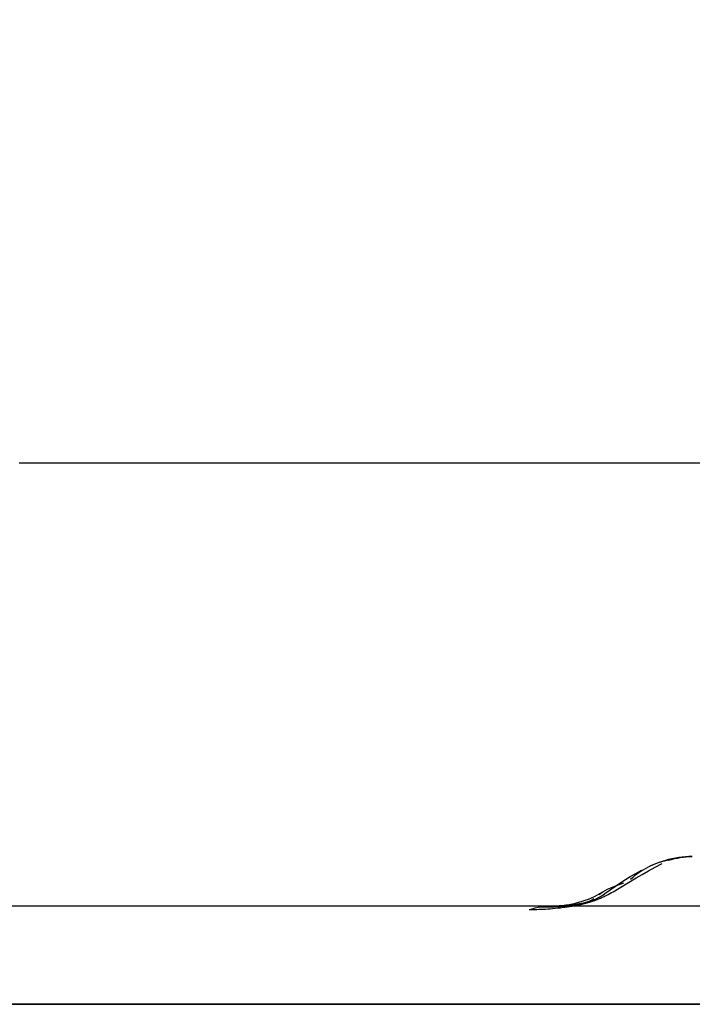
# Model space of a CAD drawing. Header units: millimetres. Extents: x -120 to 130, y -44 to 6.
# Tile 2 of 47: x -103 to -89, y -44 to -24. Entities that reach past the tile are written whole.
import ezdxf

# ---------------------------------------------------------------- set-up
doc = ezdxf.new("R2010")
doc.units = ezdxf.units.MM
doc.header["$MEASUREMENT"] = 0
doc.layers.add('Predefinito', color=5, linetype='Continuous')

# ---------------------------------------------------------------- blocks, each defined once
blk = doc.blocks.new('(#4045) Corpo D25')
at = {"layer": 'Predefinito', "color": 9, "extrusion": (0, 1, 0)}
for points in [[(0, 125), (4.315, 124.926), (8.624, 124.702), (12.923, 124.33), (17.207, 123.81), (21.47, 123.142), (25.707, 122.328), (29.914, 121.368), (34.086, 120.263), (38.216, 119.015), (42.302, 117.625), (46.336, 116.095), (50.316, 114.426), (54.235, 112.621), (58.09, 110.682), (61.876, 108.611), (65.588, 106.411), (69.222, 104.083), (72.773, 101.632), (76.238, 99.06), (79.611, 96.369), (82.89, 93.564), (86.07, 90.647), (89.148, 87.622), (92.119, 84.493), (94.981, 81.263), (97.729, 77.936), (100.361, 74.517), (102.873, 71.008), (105.263, 67.415), (107.527, 63.742), (109.663, 59.992), (111.668, 56.171), (113.54, 52.283), (115.277, 48.333), (116.877, 44.326), (118.337, 40.265), (119.657, 36.157), (120.833, 32.005), (121.866, 27.815), (122.753, 23.592), (123.495, 19.341), (124.089, 15.067), (124.535, 10.775), (124.832, 6.47), (124.981, 2.158), (124.981, -2.158), (124.832, -6.47), (124.535, -10.775), (124.089, -15.067), (123.495, -19.341), (122.753, -23.592), (121.866, -27.815), (120.833, -32.005), (119.657, -36.157), (118.337, -40.265), (116.877, -44.326), (115.277, -48.333), (113.54, -52.283), (111.668, -56.171), (109.663, -59.992), (107.527, -63.742), (105.263, -67.415), (102.873, -71.008), (100.361, -74.517), (97.729, -77.936), (94.981, -81.263), (92.119, -84.493), (89.148, -87.622), (86.07, -90.647), (82.89, -93.564), (79.611, -96.369), (76.238, -99.06), (72.773, -101.632), (69.222, -104.083), (65.588, -106.411), (61.876, -108.611), (58.09, -110.682), (54.235, -112.621), (50.316, -114.426), (46.336, -116.095), (42.302, -117.625), (38.216, -119.015), (34.086, -120.263), (29.914, -121.368), (25.707, -122.328), (21.47, -123.142), (17.207, -123.81), (12.923, -124.33), (8.624, -124.702), (4.315, -124.926), (0, -125)], [(0, 110.16), (3.802, 110.094), (7.6, 109.897), (11.389, 109.569), (15.164, 109.111), (18.921, 108.523), (22.655, 107.805), (26.363, 106.959), (30.039, 105.985), (33.679, 104.885), (37.279, 103.66), (40.835, 102.312), (44.342, 100.841), (47.797, 99.25), (51.194, 97.542), (54.53, 95.716), (57.801, 93.777), (61.004, 91.726), (64.133, 89.566), (67.187, 87.299), (70.16, 84.928), (73.049, 82.456), (75.852, 79.885), (78.564, 77.22), (81.183, 74.462), (83.704, 71.615), (86.126, 68.683), (88.446, 65.67), (90.66, 62.578), (92.766, 59.411), (94.761, 56.174), (96.643, 52.87), (98.411, 49.503), (100.061, 46.076), (101.591, 42.595), (103.001, 39.063), (104.288, 35.485), (105.451, 31.864), (106.488, 28.205), (107.398, 24.513), (108.18, 20.791), (108.833, 17.045), (109.357, 13.278), (109.75, 9.496), (110.012, 5.702), (110.143, 1.901), (110.143, -1.901), (110.012, -5.702), (109.75, -9.496), (109.357, -13.278), (108.833, -17.045), (108.18, -20.791), (107.398, -24.513), (106.488, -28.205), (105.451, -31.864), (104.288, -35.485), (103.001, -39.063), (101.591, -42.595), (100.061, -46.076), (98.411, -49.503), (96.643, -52.87), (94.761, -56.174), (92.766, -59.411), (90.66, -62.578), (88.446, -65.67), (86.126, -68.683), (83.704, -71.615), (81.183, -74.462), (78.564, -77.22), (75.852, -79.885), (73.049, -82.456), (70.16, -84.928), (67.187, -87.299), (64.133, -89.566), (61.004, -91.726), (57.801, -93.777), (54.53, -95.716), (51.194, -97.542), (47.797, -99.25), (44.342, -100.841), (40.835, -102.312), (37.279, -103.66), (33.679, -104.885), (30.039, -105.985), (26.363, -106.959), (22.655, -107.805), (18.921, -108.523), (15.164, -109.111), (11.389, -109.569), (7.6, -109.897), (3.802, -110.094), (0, -110.16)], [(0, -108.167), (3.734, -108.103), (7.463, -107.91), (11.183, -107.588), (14.89, -107.138), (18.579, -106.56), (22.246, -105.855), (25.886, -105.024), (29.496, -104.068), (33.07, -102.988), (36.605, -101.785), (40.097, -100.461), (43.54, -99.017), (46.932, -97.455), (50.268, -95.777), (53.544, -93.985), (56.756, -92.081), (59.9, -90.067), (62.973, -87.946), (65.971, -85.72), (68.891, -83.392), (71.728, -80.964), (74.48, -78.44), (77.143, -75.823), (79.714, -73.115), (82.19, -70.32), (84.569, -67.441), (86.846, -64.482), (89.02, -61.446), (91.088, -58.337), (93.047, -55.158), (94.895, -51.914), (96.631, -48.607), (98.251, -45.243), (99.754, -41.825), (101.138, -38.357), (102.402, -34.843), (103.544, -31.288), (104.562, -27.695), (105.455, -24.069), (106.223, -20.415), (106.865, -16.737), (107.379, -13.038), (107.765, -9.324), (108.022, -5.599), (108.151, -1.867), (108.151, 1.867), (108.022, 5.599), (107.765, 9.324), (107.379, 13.038), (106.865, 16.737), (106.223, 20.415), (105.455, 24.069), (104.562, 27.695), (103.544, 31.288), (102.402, 34.843), (101.138, 38.357), (99.754, 41.825), (98.251, 45.243), (96.631, 48.607), (94.895, 51.914), (93.047, 55.158), (91.088, 58.337), (89.02, 61.446), (86.846, 64.482), (84.569, 67.441), (82.19, 70.32), (79.714, 73.115), (77.143, 75.823), (74.48, 78.44), (71.728, 80.964), (68.891, 83.392), (65.971, 85.72), (62.973, 87.946), (59.9, 90.067), (56.756, 92.081), (53.544, 93.985), (50.268, 95.777), (46.932, 97.455), (43.54, 99.017), (40.097, 100.461), (36.605, 101.785), (33.07, 102.988), (29.496, 104.068), (25.886, 105.024), (22.246, 105.855), (18.579, 106.56), (14.89, 107.138), (11.183, 107.588), (7.463, 107.91), (3.734, 108.103), (0, 108.167)], [(94.971, -48.481), (93.247, -51.719), (91.414, -54.895), (89.471, -58.007)], [(95.88, -48.242), (95.813, -47.922), (95.736, -47.605), (95.648, -47.291), (95.549, -46.979), (95.439, -46.672), (95.319, -46.368), (95.188, -46.069), (95.047, -45.774), (94.895, -45.485), (94.734, -45.201), (94.564, -44.923), (94.383, -44.65), (94.194, -44.384), (93.995, -44.125), (93.787, -43.873), (93.571, -43.628), (93.347, -43.391), (93.114, -43.162), (92.874, -42.941), (92.626, -42.728), (92.371, -42.524), (92.109, -42.329), (91.84, -42.143), (91.565, -41.967), (91.285, -41.8), (90.998, -41.643), (90.707, -41.496), (90.41, -41.359), (90.109, -41.233), (89.804, -41.117), (89.495, -41.011), (89.182, -40.917), (88.866, -40.833), (88.548, -40.76), (88.227, -40.698), (87.905, -40.648), (87.581, -40.608), (87.255, -40.58), (86.929, -40.563), (86.603, -40.558)], [(95.742, -47.953), (95.666, -47.638), (95.579, -47.326), (95.481, -47.017), (95.372, -46.711), (95.253, -46.409), (95.123, -46.112), (94.984, -45.819), (94.834, -45.532), (94.674, -45.249), (94.505, -44.973), (94.326, -44.702), (94.138, -44.438), (93.941, -44.18), (93.735, -43.93), (93.521, -43.687), (93.298, -43.451), (93.067, -43.223), (92.829, -43.003), (92.583, -42.792), (92.33, -42.589), (92.07, -42.395), (91.803, -42.211), (91.53, -42.035), (91.252, -41.869), (90.967, -41.713), (90.678, -41.567), (90.383, -41.431), (90.084, -41.305), (89.781, -41.19), (89.474, -41.085), (89.164, -40.991), (88.851, -40.908), (88.534, -40.836), (88.216, -40.774), (87.896, -40.724), (87.574, -40.685), (87.251, -40.657), (86.927, -40.64), (86.603, -40.634)], [(0, -125), (4.315, -124.926), (8.624, -124.702), (12.923, -124.33), (17.207, -123.81), (21.47, -123.142), (25.707, -122.328), (29.914, -121.368), (34.086, -120.263), (38.216, -119.015), (42.302, -117.625), (46.336, -116.095), (50.316, -114.426), (54.235, -112.621), (58.09, -110.682), (61.876, -108.611), (65.588, -106.411), (69.222, -104.083), (72.773, -101.632), (76.238, -99.06), (79.611, -96.369), (82.89, -93.564), (86.07, -90.647), (89.148, -87.622), (92.119, -84.493), (94.981, -81.263), (97.729, -77.936), (100.361, -74.517), (102.873, -71.008), (105.263, -67.415), (107.527, -63.742), (109.663, -59.992), (111.668, -56.171), (113.54, -52.283), (115.277, -48.333), (116.877, -44.326), (118.337, -40.265), (119.657, -36.157), (120.833, -32.005), (121.866, -27.815), (122.753, -23.592), (123.495, -19.341), (124.089, -15.067), (124.535, -10.775), (124.832, -6.47), (124.981, -2.158), (124.981, 2.158), (124.832, 6.47), (124.535, 10.775), (124.089, 15.067), (123.495, 19.341), (122.753, 23.592), (121.866, 27.815), (120.833, 32.005), (119.657, 36.157), (118.337, 40.265), (116.877, 44.326), (115.277, 48.333), (113.54, 52.283), (111.668, 56.171), (109.663, 59.992), (107.527, 63.742), (105.263, 67.415), (102.873, 71.008), (100.361, 74.517), (97.729, 77.936), (94.981, 81.263), (92.119, 84.493), (89.148, 87.622), (86.07, 90.647), (82.89, 93.564), (79.611, 96.369), (76.238, 99.06), (72.773, 101.632), (69.222, 104.083), (65.588, 106.411), (61.876, 108.611), (58.09, 110.682), (54.235, 112.621), (50.316, 114.426), (46.336, 116.095), (42.302, 117.625), (38.216, 119.015), (34.086, 120.263), (29.914, 121.368), (25.707, 122.328), (21.47, 123.142), (17.207, 123.81), (12.923, 124.33), (8.624, 124.702), (4.315, 124.926), (0, 125)], [(4.944, 109.521), (8.242, 109.322), (11.556, 109.022), (14.882, 108.618), (18.215, 108.109), (21.55, 107.493), (24.884, 106.771), (28.209, 105.941), (31.522, 105.003), (34.817, 103.957), (38.088, 102.803), (41.332, 101.543), (44.541, 100.176), (47.713, 98.705), (50.84, 97.132), (53.919, 95.457), (56.944, 93.684), (59.91, 91.815), (62.814, 89.853), (65.651, 87.802), (68.417, 85.664), (71.108, 83.444), (73.72, 81.145), (76.251, 78.772), (78.697, 76.329), (81.055, 73.82), (83.323, 71.25), (85.498, 68.624), (87.58, 65.946), (89.567, 63.222), (91.457, 60.456), (93.25, 57.652), (94.944, 54.816), (96.553, 51.931), (98.085, 48.976), (99.535, 45.956), (100.902, 42.874), (102.18, 39.732), (103.366, 36.534), (104.457, 33.285), (105.451, 29.989), (106.344, 26.649), (107.134, 23.271), (107.819, 19.859), (108.396, 16.419), (108.864, 12.955), (109.222, 9.472), (109.469, 5.976), (109.605, 2.473), (109.628, -1.034), (109.538, -4.537), (109.338, -8.032), (109.026, -11.514), (108.605, -14.977), (108.075, -18.416), (107.438, -21.826), (106.696, -25.203), (105.852, -28.541), (104.908, -31.836), (103.867, -35.083), (102.732, -38.28), (101.506, -41.421), (100.193, -44.503), (98.797, -47.524), (97.32, -50.479)], [(97.32, -50.479), (97.328, -50.215), (97.33, -49.95), (97.326, -49.683), (97.315, -49.416), (97.297, -49.147), (97.272, -48.879), (97.24, -48.61), (97.202, -48.342), (97.156, -48.074), (97.104, -47.806), (97.044, -47.539), (96.978, -47.274), (96.905, -47.01), (96.826, -46.747), (96.739, -46.487), (96.646, -46.229), (96.546, -45.973), (96.44, -45.72), (96.327, -45.47), (96.208, -45.223), (96.083, -44.98), (95.952, -44.74), (95.816, -44.504), (95.673, -44.272), (95.526, -44.045), (95.373, -43.822), (95.215, -43.603), (95.052, -43.389), (94.884, -43.181), (94.712, -42.977), (94.536, -42.779), (94.356, -42.585), (94.171, -42.397), (93.981, -42.212), (93.785, -42.031), (93.584, -41.854), (93.378, -41.682), (93.166, -41.514), (92.95, -41.352), (92.73, -41.194), (92.504, -41.041), (92.275, -40.894), (92.041, -40.753), (91.803, -40.617), (91.562, -40.487), (91.317, -40.364), (91.069, -40.246), (90.818, -40.135), (90.565, -40.03), (90.308, -39.932), (90.05, -39.841), (89.789, -39.756), (89.527, -39.678), (89.263, -39.607), (88.998, -39.543), (88.732, -39.486), (88.466, -39.435), (88.199, -39.391), (87.932, -39.355), (87.665, -39.325), (87.398, -39.302), (87.132, -39.285), (86.867, -39.275), (86.603, -39.272)], [(4.968, 110.063), (8.768, 109.826), (12.557, 109.457), (16.331, 108.958), (20.085, 108.329), (23.816, 107.57), (27.518, 106.683), (31.187, 105.669), (34.819, 104.529), (38.41, 103.263), (41.954, 101.875), (45.449, 100.364), (48.889, 98.734), (52.271, 96.986), (55.59, 95.123), (58.844, 93.145), (62.026, 91.057), (65.135, 88.859), (68.166, 86.556), (71.116, 84.149), (73.981, 81.642), (76.757, 79.038), (79.442, 76.339), (82.032, 73.549), (84.524, 70.671), (86.915, 67.708), (89.202, 64.665), (91.383, 61.545), (93.454, 58.351), (95.415, 55.088), (97.261, 51.758), (98.991, 48.367), (100.603, 44.919), (102.095, 41.416), (103.464, 37.864), (104.711, 34.267), (105.832, 30.629), (106.827, 26.955), (107.695, 23.248), (108.434, 19.513), (109.043, 15.756), (109.522, 11.979), (109.871, 8.188), (110.088, 4.387), (110.174, 0.581), (110.128, -3.225), (109.951, -7.028), (109.642, -10.822), (109.203, -14.604), (108.633, -18.368), (107.934, -22.11), (107.106, -25.826), (106.15, -29.51), (105.067, -33.16), (103.858, -36.77), (102.526, -40.336), (101.071, -43.854), (99.496, -47.32), (97.802, -50.729)], [(0, -115.003), (3.969, -114.934), (7.934, -114.729), (11.889, -114.387), (15.831, -113.908), (19.753, -113.294), (23.652, -112.545), (27.522, -111.661), (31.36, -110.645), (35.16, -109.496), (38.919, -108.218), (42.631, -106.81), (46.292, -105.275), (49.898, -103.614), (53.445, -101.83), (56.928, -99.925), (60.343, -97.9), (63.686, -95.759), (66.953, -93.504), (70.141, -91.137), (73.244, -88.662), (76.261, -86.081), (79.187, -83.397), (82.018, -80.615), (84.752, -77.736), (87.384, -74.764), (89.913, -71.703), (92.334, -68.557), (94.646, -65.329), (96.844, -62.023), (98.927, -58.644), (100.892, -55.194), (102.737, -51.679), (104.46, -48.102), (106.058, -44.468), (107.53, -40.781), (108.873, -37.045), (110.087, -33.265), (111.17, -29.445), (112.12, -25.591), (112.936, -21.705), (113.618, -17.794), (114.165, -13.862), (114.575, -9.913), (114.849, -5.953), (114.986, -1.985), (114.986, 1.985), (114.849, 5.953), (114.575, 9.913), (114.165, 13.862), (113.618, 17.794), (112.936, 21.705), (112.12, 25.591), (111.17, 29.445), (110.087, 33.265), (108.873, 37.045), (107.53, 40.781), (106.058, 44.468), (104.46, 48.102), (102.737, 51.679), (100.892, 55.194), (98.927, 58.644), (96.844, 62.023), (94.646, 65.329), (92.334, 68.557), (89.913, 71.703), (87.384, 74.764), (84.752, 77.736), (82.018, 80.615), (79.187, 83.397), (76.261, 86.081), (73.244, 88.662), (70.141, 91.137), (66.953, 93.504), (63.686, 95.759), (60.343, 97.9), (56.928, 99.925), (53.445, 101.83), (49.898, 103.614), (46.292, 105.275), (42.631, 106.81), (38.919, 108.218), (35.16, 109.496), (31.36, 110.645), (27.522, 111.661), (23.652, 112.545), (19.753, 113.294), (15.831, 113.908), (11.889, 114.387), (7.934, 114.729), (3.969, 114.934), (0, 115.003)], [(0, -123), (4.245, -122.927), (8.486, -122.707), (12.716, -122.341), (16.931, -121.829), (21.126, -121.172), (25.296, -120.371), (29.436, -119.426), (33.54, -118.339), (37.605, -117.11), (41.625, -115.743), (45.595, -114.237), (49.511, -112.595), (53.368, -110.819), (57.161, -108.911), (60.886, -106.873), (64.539, -104.708), (68.114, -102.418), (71.609, -100.006), (75.018, -97.475), (78.338, -94.827), (81.564, -92.067), (84.693, -89.197), (87.722, -86.22), (90.645, -83.141), (93.461, -79.963), (96.165, -76.689), (98.755, -73.324), (101.227, -69.872), (103.578, -66.336), (105.806, -62.722), (107.908, -59.032), (109.882, -55.273), (111.724, -51.447), (113.433, -47.56), (115.007, -43.616), (116.444, -39.621), (117.742, -35.578), (118.9, -31.493), (119.916, -27.37), (120.789, -23.215), (121.519, -19.032), (122.103, -14.826), (122.542, -10.603), (122.835, -6.367), (122.982, -2.123), (122.982, 2.123), (122.835, 6.367), (122.542, 10.603), (122.103, 14.826), (121.519, 19.032), (120.789, 23.215), (119.916, 27.37), (118.9, 31.493), (117.742, 35.578), (116.444, 39.621), (115.007, 43.616), (113.433, 47.56), (111.724, 51.447), (109.882, 55.273), (107.908, 59.032), (105.806, 62.722), (103.578, 66.336), (101.227, 69.872), (98.755, 73.324), (96.165, 76.689), (93.461, 79.963), (90.645, 83.141), (87.722, 86.22), (84.693, 89.197), (81.564, 92.067), (78.338, 94.827), (75.018, 97.475), (71.609, 100.006), (68.114, 102.418), (64.539, 104.708), (60.886, 106.873), (57.161, 108.911), (53.368, 110.819), (49.511, 112.595), (45.595, 114.237), (41.625, 115.743), (37.605, 117.11), (33.54, 118.339), (29.436, 119.426), (25.296, 120.371), (21.126, 121.172), (16.931, 121.829), (12.716, 122.341), (8.486, 122.707), (4.245, 122.927), (0, 123)], [(0, 119.075), (2.643, 119.046), (5.308, 118.957), (7.994, 118.806), (10.699, 118.593), (13.421, 118.316), (16.158, 117.974), (18.907, 117.564), (21.667, 117.087), (24.435, 116.541), (27.209, 115.924), (29.986, 115.237), (32.764, 114.478), (35.541, 113.647), (38.312, 112.743), (41.077, 111.766), (43.831, 110.714), (46.572, 109.589), (49.298, 108.391), (52.005, 107.118), (54.69, 105.772), (57.352, 104.353), (59.985, 102.862), (62.589, 101.299), (65.159, 99.665), (67.693, 97.961), (70.189, 96.189), (72.643, 94.35), (75.053, 92.444), (77.416, 90.475), (79.729, 88.442), (81.991, 86.35), (84.199, 84.199), (86.35, 81.991), (88.442, 79.729), (90.475, 77.416), (92.444, 75.053), (94.35, 72.643), (96.189, 70.189), (97.961, 67.693), (99.665, 65.159), (101.299, 62.589), (102.862, 59.985), (104.353, 57.352), (105.772, 54.69), (107.118, 52.005), (108.391, 49.298), (109.589, 46.572), (110.714, 43.831), (111.766, 41.077), (112.743, 38.312), (113.647, 35.541), (114.478, 32.764), (115.237, 29.986), (115.924, 27.209), (116.541, 24.435), (117.087, 21.667), (117.564, 18.907), (117.974, 16.158), (118.316, 13.421), (118.593, 10.699), (118.806, 7.994), (118.957, 5.308), (119.046, 2.643), (119.075, 0), (119.046, -2.643), (118.957, -5.308), (118.806, -7.994), (118.593, -10.699), (118.316, -13.421), (117.974, -16.158), (117.564, -18.907), (117.087, -21.667), (116.541, -24.435), (115.924, -27.209), (115.237, -29.986), (114.478, -32.764), (113.647, -35.541), (112.743, -38.312), (111.766, -41.077), (110.714, -43.831), (109.589, -46.572), (108.391, -49.298), (107.118, -52.005), (105.772, -54.69), (104.353, -57.352), (102.862, -59.985), (101.299, -62.589), (99.665, -65.159), (97.961, -67.693), (96.189, -70.189), (94.35, -72.643), (92.444, -75.053), (90.475, -77.416), (88.442, -79.729), (86.35, -81.991), (84.199, -84.199), (81.991, -86.35), (79.729, -88.442), (77.416, -90.475), (75.053, -92.444), (72.643, -94.35), (70.189, -96.189), (67.693, -97.961), (65.159, -99.665), (62.589, -101.299), (59.985, -102.862), (57.352, -104.353), (54.69, -105.772), (52.005, -107.118), (49.298, -108.391), (46.572, -109.589), (43.831, -110.714), (41.077, -111.766), (38.312, -112.743), (35.541, -113.647), (32.764, -114.478), (29.986, -115.237), (27.209, -115.924), (24.435, -116.541), (21.667, -117.087), (18.907, -117.564), (16.158, -117.974), (13.421, -118.316), (10.699, -118.593), (7.994, -118.806), (5.308, -118.957), (2.643, -119.046), (0, -119.075)]]:
    blk.add_lwpolyline(points, dxfattribs=at)
at = {"layer": 'Predefinito', "color": 9}
for points in [[(-108.167, 11), (-84.557, 11)], [(-94.488, 3), (-94.557, 2.999), (-94.626, 2.995), (-94.696, 2.989), (-94.764, 2.981), (-94.833, 2.97), (-94.901, 2.957), (-94.969, 2.941), (-95.036, 2.923), (-95.102, 2.903), (-95.168, 2.881), (-95.233, 2.856), (-95.297, 2.829), (-95.36, 2.8)], [(-97.33, 2), (-97.262, 2.001), (-97.195, 2.005), (-97.127, 2.01), (-97.059, 2.018), (-96.992, 2.029), (-96.925, 2.042), (-96.859, 2.056), (-96.793, 2.074), (-96.728, 2.093), (-96.663, 2.115), (-96.599, 2.138), (-96.537, 2.164), (-96.475, 2.192), (-96.414, 2.223), (-96.354, 2.255), (-96.295, 2.289)], [(-109.632, 2), (-72.279, 2)]]:
    blk.add_lwpolyline(points, dxfattribs=at)
at = {"layer": 'Predefinito', "color": 9, "extrusion": (-0.454667, 0, 0.890662)}
blk.add_lwpolyline([(-2.925, -106.63), (-2.942, -106.563), (-2.958, -106.496), (-2.971, -106.429), (-2.981, -106.361), (-2.989, -106.293), (-2.995, -106.224), (-2.999, -106.156), (-3, -106.087)], dxfattribs=at)
at = {"layer": 'Predefinito', "color": 9, "extrusion": (0.433862, 0.221242, 0.873393)}
blk.add_lwpolyline([(45.751, 49.128), (45.766, 49.188), (45.779, 49.25), (45.79, 49.312), (45.799, 49.374), (45.806, 49.437), (45.812, 49.5), (45.815, 49.564), (45.816, 49.627), (45.816, 49.691), (45.813, 49.754), (45.808, 49.817), (45.801, 49.88), (45.793, 49.943), (45.782, 50.005), (45.769, 50.067), (45.755, 50.127)], dxfattribs=at)
at = {"layer": 'Predefinito', "color": 9, "extrusion": (0.45139, 0.224271, 0.863684)}
blk.add_lwpolyline([(44.871, 48.905), (44.886, 48.844), (44.899, 48.782), (44.911, 48.72), (44.92, 48.657), (44.928, 48.594), (44.933, 48.53), (44.937, 48.466), (44.938, 48.403), (44.938, 48.339), (44.935, 48.275), (44.93, 48.211), (44.924, 48.148), (44.915, 48.085), (44.904, 48.022), (44.892, 47.96), (44.877, 47.899)], dxfattribs=at)
at = {"layer": 'Predefinito', "color": 9, "extrusion": (0.218532, 0, 0.97583)}
blk.add_lwpolyline([(3, 81.663), (2.999, 81.73), (2.996, 81.796), (2.99, 81.862), (2.982, 81.928), (2.972, 81.994), (2.96, 82.059), (2.946, 82.124), (2.93, 82.189), (2.911, 82.253), (2.89, 82.316), (2.868, 82.378), (2.843, 82.44), (2.816, 82.501), (2.787, 82.561), (2.756, 82.62), (2.724, 82.677), (2.689, 82.734), (2.652, 82.79), (2.614, 82.844), (2.574, 82.897), (2.532, 82.949)], dxfattribs=at)
at = {"layer": 'Predefinito', "color": 9, "extrusion": (-0.236733, 0.963317, -0.126403)}
blk.add_lwpolyline([(91.669, -45.118), (91.601, -44.993), (91.529, -44.868)], dxfattribs=at)
at = {"layer": 'Predefinito', "color": 9, "extrusion": (-0.227673, 0.965799, -0.124082)}
blk.add_lwpolyline([(92.346, -45.063), (92.275, -44.927), (92.202, -44.792)], dxfattribs=at)
at = {"layer": 'Predefinito', "color": 9, "extrusion": (0.332906, 0.204198, 0.920585)}
blk.add_lwpolyline([(52.298, 54.859), (52.296, 54.824), (52.294, 54.788), (52.29, 54.753), (52.287, 54.717), (52.282, 54.682), (52.277, 54.646), (52.271, 54.611), (52.265, 54.576), (52.258, 54.541), (52.25, 54.506), (52.242, 54.471), (52.233, 54.436), (52.224, 54.402), (52.214, 54.368), (52.203, 54.334), (52.192, 54.3)], dxfattribs=at)
at = {"layer": 'Predefinito', "color": 9, "extrusion": (0.351569, 0.207103, 0.912967)}
blk.add_lwpolyline([(50.846, 54.363), (50.848, 54.318), (50.849, 54.273), (50.848, 54.228), (50.847, 54.183), (50.845, 54.138), (50.841, 54.093), (50.837, 54.048), (50.831, 54.003), (50.825, 53.958), (50.817, 53.913), (50.809, 53.869), (50.799, 53.825), (50.789, 53.781), (50.777, 53.737), (50.765, 53.694), (50.752, 53.651)], dxfattribs=at)
at = {"layer": 'Predefinito', "color": 9, "extrusion": (-0.204805, 0.971634, -0.118246)}
blk.add_lwpolyline([(93.161, -44.989), (93.236, -45.133), (93.309, -45.28)], dxfattribs=at)
at = {"layer": 'Predefinito', "color": 9, "extrusion": (-0.385522, 0.921421, -0.048545)}
blk.add_lwpolyline([(88.184, -49.384), (88.158, -49.256), (88.09, -48.85)], dxfattribs=at)
at = {"layer": 'Predefinito', "color": 9, "extrusion": (0.442033, 0.225464, 0.868201)}
blk.add_lwpolyline([(45.754, 48.303), (45.749, 48.264), (45.744, 48.224), (45.738, 48.185), (45.731, 48.146), (45.724, 48.107), (45.715, 48.068), (45.706, 48.029), (45.696, 47.99)], dxfattribs=at)
at = {"layer": 'Predefinito', "color": 9, "extrusion": (0.366305, 0.211355, 0.906173)}
blk.add_lwpolyline([(50.089, 53.128), (50.083, 53.078), (50.076, 53.027), (50.068, 52.977), (50.058, 52.927), (50.047, 52.877), (50.035, 52.828), (50.021, 52.778), (50.006, 52.73)], dxfattribs=at)
at = {"layer": 'Predefinito', "color": 9, "extrusion": (-0.01341, 0.994771, -0.101249)}
blk.add_lwpolyline([(96.374, -50.199), (96.343, -49.965)], dxfattribs=at)
at = {"layer": 'Predefinito', "color": 9, "extrusion": (-0.460438, 0, 0.887692)}
blk.add_lwpolyline([(-1.925, -110.175), (-1.942, -110.109), (-1.958, -110.042), (-1.971, -109.974), (-1.981, -109.906), (-1.989, -109.838), (-1.995, -109.77), (-1.999, -109.701), (-2, -109.632)], dxfattribs=at)
at = {"layer": 'Predefinito', "color": 9, "extrusion": (-0.58019, -0.037891, 0.813599)}
blk.add_lwpolyline([(-8.331, -108.44), (-8.33, -108.491), (-8.327, -108.542), (-8.323, -108.594), (-8.318, -108.645), (-8.311, -108.696), (-8.303, -108.747), (-8.294, -108.798), (-8.283, -108.848)], dxfattribs=at)
at = {"layer": 'Predefinito', "color": 9, "extrusion": (-0.670708, -0.06953, 0.738456)}
blk.add_lwpolyline([(-12.006, -105.722), (-12.005, -105.764), (-12.002, -105.805), (-11.999, -105.847), (-11.995, -105.888), (-11.99, -105.93), (-11.985, -105.971), (-11.978, -106.012), (-11.971, -106.053)], dxfattribs=at)
at = {"layer": 'Predefinito', "color": 9, "extrusion": (0.81483, 0.127579, -0.565487)}
blk.add_lwpolyline([(16.989, -96.492), (16.986, -96.554), (16.981, -96.615), (16.974, -96.676), (16.966, -96.737)], dxfattribs=at)
at = {"layer": 'Predefinito', "color": 9, "extrusion": (0.969314, 0.244397, 0.026476)}
blk.add_lwpolyline([(25.638, -49.256), (25.635, -49.299), (25.632, -49.342), (25.628, -49.386), (25.623, -49.429)], dxfattribs=at)
at = {"layer": 'Predefinito', "color": 9, "extrusion": (0.836646, 0.271386, 0.475787)}
blk.add_lwpolyline([(31.792, -2.066), (31.789, -2.111), (31.784, -2.157), (31.779, -2.202), (31.773, -2.248)], dxfattribs=at)
at = {"layer": 'Predefinito', "color": 9, "extrusion": (0.645656, 0.256419, 0.71929)}
blk.add_lwpolyline([(37.597, 28.132), (37.592, 28.077), (37.586, 28.021), (37.578, 27.966), (37.568, 27.911)], dxfattribs=at)
at = {"layer": 'Predefinito', "color": 9}
for points in [[(-97.802, 1.925, -50.729), (-97.726, 1.925, -50.87), (-97.647, 1.927, -51.009), (-97.605, 1.929, -51.078), (-97.563, 1.93, -51.145), (-97.519, 1.933, -51.212), (-97.473, 1.935, -51.279), (-97.427, 1.938, -51.344), (-97.379, 1.942, -51.408), (-97.329, 1.946, -51.471), (-97.278, 1.951, -51.532), (-97.224, 1.956, -51.592), (-97.196, 1.959, -51.622), (-97.168, 1.962, -51.651), (-97.139, 1.966, -51.679), (-97.109, 1.97, -51.707), (-97.079, 1.974, -51.733), (-97.047, 1.978, -51.759), (-97.031, 1.98, -51.772), (-97.015, 1.983, -51.784), (-96.999, 1.985, -51.796), (-96.982, 1.988, -51.807), (-96.965, 1.99, -51.818), (-96.948, 1.993, -51.83), (-96.931, 1.996, -51.84), (-96.913, 1.999, -51.85), (-96.894, 2.003, -51.86), (-96.876, 2.006, -51.869), (-96.866, 2.008, -51.874), (-96.857, 2.01, -51.878), (-96.847, 2.011, -51.882), (-96.838, 2.013, -51.886), (-96.828, 2.015, -51.889), (-96.818, 2.017, -51.893), (-96.808, 2.019, -51.896), (-96.798, 2.021, -51.899), (-96.788, 2.023, -51.902), (-96.778, 2.026, -51.905), (-96.768, 2.028, -51.907), (-96.757, 2.03, -51.909), (-96.747, 2.033, -51.911), (-96.736, 2.035, -51.912), (-96.726, 2.037, -51.914), (-96.715, 2.04, -51.915), (-96.704, 2.043, -51.915), (-96.693, 2.045, -51.916), (-96.682, 2.048, -51.916), (-96.672, 2.051, -51.915), (-96.661, 2.053, -51.915), (-96.65, 2.056, -51.914), (-96.639, 2.059, -51.912), (-96.628, 2.062, -51.91), (-96.618, 2.065, -51.908), (-96.607, 2.068, -51.905), (-96.596, 2.071, -51.903), (-96.586, 2.074, -51.899), (-96.576, 2.077, -51.896), (-96.565, 2.08, -51.892), (-96.555, 2.083, -51.887), (-96.545, 2.086, -51.883), (-96.535, 2.089, -51.878), (-96.525, 2.093, -51.873), (-96.516, 2.096, -51.867), (-96.506, 2.099, -51.861), (-96.497, 2.102, -51.855), (-96.488, 2.105, -51.849), (-96.479, 2.108, -51.842), (-96.47, 2.111, -51.836), (-96.462, 2.114, -51.829), (-96.453, 2.117, -51.822), (-96.445, 2.12, -51.814), (-96.437, 2.123, -51.807), (-96.429, 2.126, -51.799), (-96.421, 2.129, -51.792), (-96.406, 2.135, -51.776), (-96.391, 2.141, -51.759), (-96.376, 2.147, -51.742), (-96.363, 2.153, -51.725), (-96.349, 2.158, -51.708), (-96.336, 2.164, -51.69), (-96.324, 2.169, -51.672), (-96.312, 2.175, -51.654), (-96.3, 2.18, -51.636), (-96.278, 2.191, -51.599), (-96.256, 2.201, -51.562), (-96.236, 2.211, -51.524), (-96.198, 2.231, -51.448), (-96.162, 2.25, -51.372), (-96.129, 2.268, -51.295), (-96.097, 2.286, -51.218), (-95.976, 2.358, -50.904), (-95.632, 2.568, -49.961), (-95.51, 2.639, -49.649), (-95.381, 2.711, -49.34), (-95.245, 2.785, -49.033), (-95.1, 2.861, -48.729)], [(-94.971, 2.925, -48.481), (-95.025, 2.914, -48.449), (-95.079, 2.902, -48.416), (-95.132, 2.888, -48.383), (-95.184, 2.871, -48.35), (-95.236, 2.853, -48.317), (-95.287, 2.833, -48.283), (-95.337, 2.811, -48.25), (-95.386, 2.787, -48.216), (-95.434, 2.761, -48.183), (-95.482, 2.733, -48.15), (-95.528, 2.704, -48.116), (-95.573, 2.673, -48.083), (-95.617, 2.64, -48.05), (-95.66, 2.606, -48.018), (-95.702, 2.57, -47.985), (-95.742, 2.532, -47.953)], [(-97.563, 1.981, -50.605), (-97.501, 1.979, -50.755), (-97.435, 1.979, -50.904), (-97.364, 1.98, -51.049), (-97.327, 1.98, -51.12), (-97.289, 1.982, -51.191), (-97.25, 1.983, -51.261), (-97.209, 1.985, -51.33), (-97.166, 1.988, -51.397), (-97.122, 1.991, -51.463), (-97.099, 1.993, -51.496), (-97.076, 1.995, -51.528), (-97.052, 1.997, -51.559), (-97.027, 2, -51.589), (-97.003, 2.003, -51.619), (-96.977, 2.006, -51.648), (-96.951, 2.009, -51.675), (-96.937, 2.011, -51.689), (-96.924, 2.012, -51.702), (-96.91, 2.014, -51.714), (-96.896, 2.016, -51.727), (-96.882, 2.018, -51.739), (-96.867, 2.021, -51.75), (-96.853, 2.023, -51.761), (-96.838, 2.025, -51.772), (-96.83, 2.027, -51.777), (-96.823, 2.028, -51.782), (-96.815, 2.029, -51.786), (-96.808, 2.031, -51.791), (-96.8, 2.032, -51.795), (-96.793, 2.033, -51.799), (-96.785, 2.035, -51.803), (-96.777, 2.036, -51.806), (-96.77, 2.038, -51.81), (-96.762, 2.039, -51.813), (-96.754, 2.041, -51.816), (-96.747, 2.043, -51.818), (-96.739, 2.044, -51.821), (-96.731, 2.046, -51.823), (-96.723, 2.048, -51.825), (-96.719, 2.049, -51.825), (-96.715, 2.05, -51.826), (-96.711, 2.05, -51.827), (-96.707, 2.051, -51.827), (-96.704, 2.052, -51.828), (-96.7, 2.053, -51.828), (-96.696, 2.054, -51.829), (-96.692, 2.055, -51.829), (-96.688, 2.056, -51.829), (-96.684, 2.057, -51.829), (-96.68, 2.058, -51.829), (-96.676, 2.059, -51.829), (-96.672, 2.06, -51.829), (-96.668, 2.061, -51.829), (-96.664, 2.062, -51.829), (-96.66, 2.063, -51.828), (-96.657, 2.064, -51.828), (-96.653, 2.065, -51.827), (-96.649, 2.066, -51.827), (-96.645, 2.067, -51.826), (-96.641, 2.068, -51.825), (-96.638, 2.069, -51.825), (-96.634, 2.07, -51.824), (-96.63, 2.071, -51.823), (-96.626, 2.072, -51.821), (-96.623, 2.073, -51.82), (-96.619, 2.075, -51.819), (-96.616, 2.076, -51.818), (-96.612, 2.077, -51.816), (-96.608, 2.078, -51.815), (-96.605, 2.079, -51.813), (-96.601, 2.08, -51.812), (-96.598, 2.081, -51.81), (-96.594, 2.082, -51.808), (-96.591, 2.083, -51.806), (-96.587, 2.084, -51.804), (-96.584, 2.085, -51.802), (-96.581, 2.087, -51.8), (-96.577, 2.088, -51.798), (-96.574, 2.089, -51.796), (-96.567, 2.091, -51.791), (-96.561, 2.093, -51.786), (-96.554, 2.095, -51.781), (-96.548, 2.098, -51.776), (-96.542, 2.1, -51.77), (-96.536, 2.102, -51.764), (-96.53, 2.104, -51.758), (-96.524, 2.106, -51.752), (-96.519, 2.109, -51.746), (-96.513, 2.111, -51.739), (-96.508, 2.113, -51.733), (-96.502, 2.115, -51.726), (-96.497, 2.117, -51.719), (-96.487, 2.122, -51.704), (-96.477, 2.126, -51.69), (-96.468, 2.13, -51.674), (-96.458, 2.134, -51.659), (-96.45, 2.138, -51.643), (-96.441, 2.142, -51.626), (-96.433, 2.147, -51.61), (-96.425, 2.151, -51.593), (-96.409, 2.159, -51.559), (-96.395, 2.166, -51.524), (-96.381, 2.174, -51.487), (-96.355, 2.19, -51.414), (-96.331, 2.205, -51.338), (-96.308, 2.219, -51.261), (-96.265, 2.249, -51.104), (-95.942, 2.477, -49.8), (-95.849, 2.536, -49.47), (-95.748, 2.597, -49.14), (-95.638, 2.658, -48.812), (-95.518, 2.721, -48.486)], [(-96.21, 2.336, -49.531), (-96.142, 2.368, -49.21), (-96.064, 2.401, -48.887), (-95.977, 2.434, -48.565), (-95.88, 2.468, -48.242)], [(-96.381, 2.23, -50.583), (-96.305, 2.283, -50.062), (-96.26, 2.309, -49.797), (-96.21, 2.336, -49.531)], [(-97.32, 2, -50.479), (-97.276, 2, -50.63), (-97.229, 2.001, -50.78), (-97.178, 2.003, -50.927), (-97.123, 2.006, -51.072), (-97.095, 2.008, -51.143), (-97.065, 2.01, -51.214), (-97.033, 2.012, -51.283), (-97.001, 2.015, -51.351), (-96.979, 2.017, -51.395)], [(-96.979, 2.017, -51.395), (-96.945, 2.02, -51.459), (-96.928, 2.022, -51.49), (-96.91, 2.024, -51.52), (-96.891, 2.026, -51.551), (-96.873, 2.029, -51.578), (-96.855, 2.031, -51.603), (-96.845, 2.032, -51.617), (-96.834, 2.034, -51.631)], [(-96.834, 2.034, -51.631), (-96.826, 2.035, -51.64), (-96.813, 2.037, -51.656), (-96.806, 2.038, -51.664), (-96.799, 2.04, -51.671), (-96.792, 2.041, -51.679), (-96.784, 2.042, -51.686), (-96.777, 2.043, -51.693), (-96.769, 2.045, -51.7), (-96.761, 2.046, -51.707), (-96.757, 2.047, -51.71), (-96.752, 2.048, -51.714), (-96.748, 2.049, -51.717), (-96.744, 2.049, -51.72), (-96.739, 2.05, -51.723), (-96.735, 2.051, -51.725), (-96.73, 2.052, -51.728), (-96.725, 2.053, -51.731), (-96.723, 2.054, -51.732), (-96.721, 2.054, -51.733), (-96.718, 2.055, -51.734), (-96.716, 2.055, -51.735), (-96.713, 2.056, -51.736), (-96.711, 2.056, -51.737), (-96.708, 2.057, -51.738), (-96.706, 2.058, -51.739), (-96.703, 2.058, -51.74), (-96.701, 2.059, -51.74), (-96.698, 2.059, -51.741), (-96.695, 2.06, -51.741), (-96.693, 2.061, -51.742), (-96.69, 2.061, -51.742), (-96.687, 2.062, -51.743), (-96.685, 2.063, -51.743), (-96.682, 2.063, -51.743), (-96.679, 2.064, -51.743), (-96.677, 2.065, -51.743), (-96.674, 2.065, -51.743), (-96.672, 2.066, -51.743), (-96.669, 2.067, -51.743), (-96.666, 2.067, -51.742), (-96.664, 2.068, -51.742), (-96.661, 2.069, -51.741), (-96.659, 2.069, -51.741), (-96.656, 2.07, -51.74), (-96.653, 2.071, -51.739), (-96.651, 2.072, -51.738), (-96.648, 2.072, -51.738), (-96.646, 2.073, -51.737), (-96.644, 2.074, -51.736), (-96.641, 2.074, -51.734), (-96.639, 2.075, -51.733), (-96.637, 2.076, -51.732), (-96.634, 2.077, -51.731), (-96.632, 2.077, -51.729), (-96.63, 2.078, -51.728), (-96.628, 2.079, -51.726), (-96.626, 2.079, -51.725), (-96.624, 2.08, -51.723), (-96.622, 2.081, -51.721), (-96.62, 2.081, -51.72), (-96.618, 2.082, -51.718), (-96.616, 2.083, -51.716), (-96.614, 2.083, -51.714), (-96.612, 2.084, -51.712), (-96.61, 2.084, -51.71), (-96.607, 2.086, -51.707), (-96.603, 2.087, -51.702), (-96.6, 2.088, -51.698), (-96.597, 2.089, -51.694), (-96.594, 2.09, -51.69), (-96.591, 2.092, -51.686), (-96.586, 2.093, -51.678), (-96.582, 2.095, -51.67), (-96.578, 2.097, -51.663), (-96.574, 2.099, -51.655)], [(-96.834, 2.034, -51.631), (-96.825, 2.035, -51.642), (-96.816, 2.037, -51.652), (-96.807, 2.038, -51.663), (-96.798, 2.04, -51.672), (-96.789, 2.041, -51.682), (-96.78, 2.043, -51.691), (-96.775, 2.044, -51.695), (-96.771, 2.044, -51.699), (-96.766, 2.045, -51.703), (-96.761, 2.046, -51.707), (-96.757, 2.047, -51.71), (-96.752, 2.048, -51.714), (-96.748, 2.049, -51.717), (-96.743, 2.05, -51.72), (-96.738, 2.051, -51.723), (-96.734, 2.051, -51.726), (-96.729, 2.052, -51.729), (-96.724, 2.053, -51.731), (-96.72, 2.054, -51.733), (-96.717, 2.055, -51.734), (-96.715, 2.055, -51.735), (-96.713, 2.056, -51.736), (-96.71, 2.056, -51.737), (-96.708, 2.057, -51.738), (-96.706, 2.057, -51.739), (-96.704, 2.058, -51.739), (-96.701, 2.059, -51.74), (-96.699, 2.059, -51.741), (-96.697, 2.06, -51.741), (-96.694, 2.06, -51.742), (-96.692, 2.061, -51.742), (-96.69, 2.061, -51.743), (-96.687, 2.062, -51.743), (-96.685, 2.063, -51.743), (-96.682, 2.063, -51.743), (-96.679, 2.064, -51.743), (-96.677, 2.065, -51.743), (-96.674, 2.065, -51.743), (-96.672, 2.066, -51.743), (-96.669, 2.067, -51.743), (-96.667, 2.067, -51.743), (-96.664, 2.068, -51.742), (-96.661, 2.069, -51.742), (-96.659, 2.069, -51.741), (-96.656, 2.07, -51.741), (-96.654, 2.071, -51.74), (-96.652, 2.071, -51.739), (-96.649, 2.072, -51.738), (-96.647, 2.073, -51.737), (-96.644, 2.074, -51.736), (-96.642, 2.074, -51.735), (-96.64, 2.075, -51.734), (-96.637, 2.076, -51.732), (-96.635, 2.076, -51.731), (-96.633, 2.077, -51.73), (-96.63, 2.078, -51.728), (-96.628, 2.079, -51.726), (-96.626, 2.079, -51.725), (-96.624, 2.08, -51.723), (-96.621, 2.081, -51.721), (-96.619, 2.081, -51.719), (-96.617, 2.082, -51.717), (-96.615, 2.083, -51.715), (-96.613, 2.084, -51.713), (-96.611, 2.084, -51.711), (-96.608, 2.085, -51.708), (-96.606, 2.086, -51.705), (-96.603, 2.087, -51.702), (-96.601, 2.088, -51.699), (-96.598, 2.089, -51.696), (-96.596, 2.09, -51.692), (-96.594, 2.091, -51.689), (-96.591, 2.092, -51.686), (-96.587, 2.093, -51.678), (-96.582, 2.095, -51.671), (-96.578, 2.097, -51.663), (-96.574, 2.099, -51.655)], [(-96.574, 2.099, -51.655), (-96.569, 2.101, -51.644), (-96.564, 2.103, -51.633), (-96.559, 2.105, -51.621), (-96.554, 2.108, -51.609), (-96.55, 2.11, -51.597), (-96.545, 2.112, -51.584), (-96.537, 2.116, -51.558)], [(-96.537, 2.116, -51.558), (-96.53, 2.12, -51.534), (-96.523, 2.124, -51.509), (-96.511, 2.131, -51.458), (-96.5, 2.139, -51.404), (-96.49, 2.146, -51.349)]]:
    blk.add_polyline3d(points, dxfattribs=at)
blk = doc.blocks.new('(#3618) DS4000C__-BARBADOS-D25')
at = {"layer": 'Predefinito'}
blk.add_blockref('(#4045) Corpo D25', (5.406, -43.742, 13.278), dxfattribs=at)

msp = doc.modelspace()

# ---------------------------------------------------------------- block references
at = {"layer": 'Predefinito'}
msp.add_blockref('(#3618) DS4000C__-BARBADOS-D25', (0, 0), dxfattribs=at)

doc.saveas('drawing.dxf')
